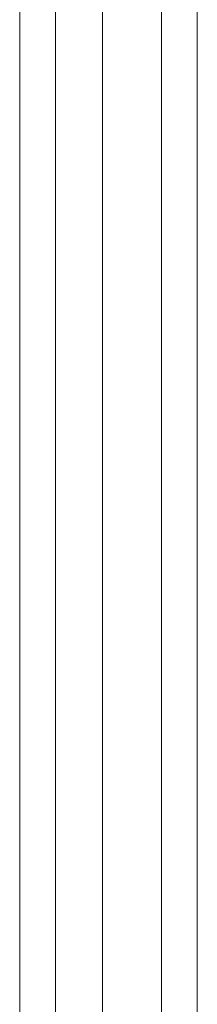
# Model space of a CAD drawing. Header units: inches. Extents: x 16 to 427, y 4 to 276.
# Tile 103 of 111: x 408.19 to 409.35, y 131.61 to 138.03. Entities that reach past the tile are written whole.
import ezdxf

# ---------------------------------------------------------------- set-up
doc = ezdxf.new("R2010")
doc.units = ezdxf.units.IN
doc.header["$LTSCALE"] = 26
doc.header["$MEASUREMENT"] = 0
doc.layers.add('Visible (ANSI)', color=7, linetype='Continuous', lineweight=5)
doc.layers.add('Visible Narrow (ANSI)', color=7, linetype='Continuous', lineweight=5)

msp = doc.modelspace()

# ---------------------------------------------------------------- linework, layer by layer
at = {"layer": 'Visible (ANSI)'}
msp.add_line((408.7267, 151.6227), (408.7267, 106.2769), dxfattribs=at)
at = {"layer": 'Visible Narrow (ANSI)'}
for p, q in [((408.4207, 151.4461), (408.4207, 106.1002)), ((408.1859, 106.1784), (408.1859, 151.3679)), ((409.1109, 106.7503), (409.1109, 151.0936)), ((409.3456, 151.0936), (409.3456, 106.7503))]:
    msp.add_line(p, q, dxfattribs=at)

doc.saveas('drawing.dxf')
